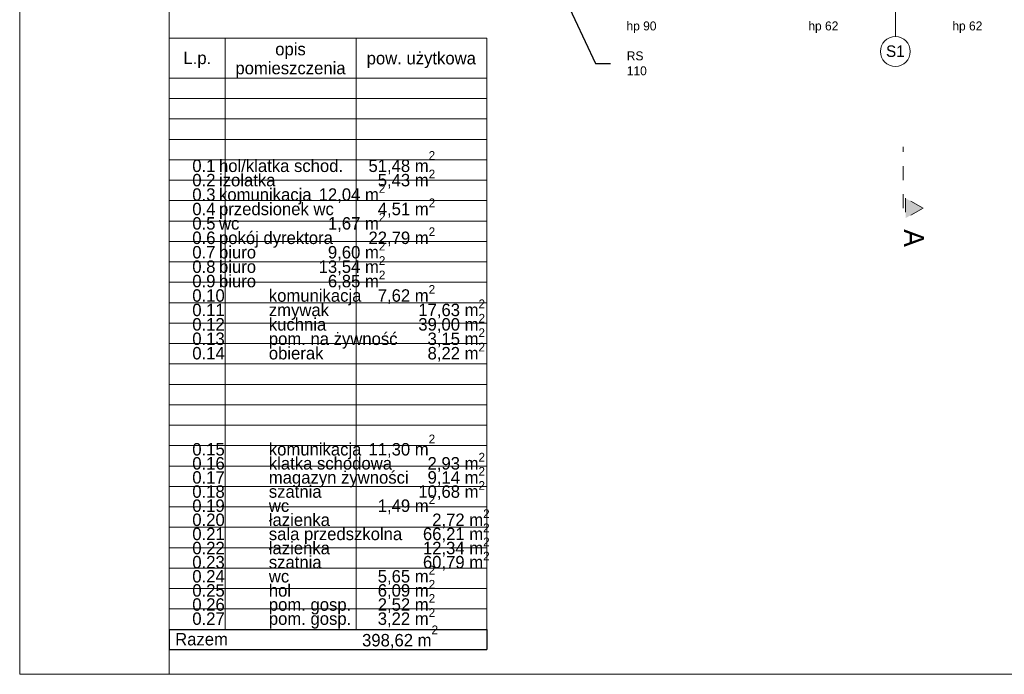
# Model space of a CAD drawing. Extents: x -21260 to 35740, y -2672 to 187028.
# Tile 37 of 120: x -21260 to -1499, y 37328 to 50476. Entities that reach past the tile are written whole.
import ezdxf

# ---------------------------------------------------------------- set-up
doc = ezdxf.new("R2010")
doc.units = 0
doc.header["$MEASUREMENT"] = 0
doc.linetypes.add('Dashed', pattern=[564.444447, 282.222223, -282.222223])
doc.layers.add('Arch opisy', color=7, linetype='Continuous')
for name, color, linetype, lineweight in [('Arch opisy_Nr_Pióra__1', 7, 'Continuous', 25), ('Arch opisy_Nr_Pióra__21', 7, 'Continuous', 13), ('arch przekroje_Nr_Pióra__21', 7, 'Continuous', 13), ('arch przekroje_Nr_Pióra__5', 7, 'Continuous', 13), ('ARCH TABELA_Nr_Pióra__21', 7, 'Continuous', 13), ('INWENT OPISY_Nr_Pióra__21', 7, 'Continuous', 13)]:
    doc.layers.add(name, color=color, linetype=linetype, lineweight=lineweight)
doc.styles.add('GENERATED_STYLE_4', font='txt')
doc.styles.add('GENERATED_STYLE_5', font='txt')
doc.styles.add('GENERATED_STYLE_6', font='txt')
doc.styles.add('GENERATED_STYLE_7', font='txt')
doc.dimstyles.new('GENERATED_STYLE__6', dxfattribs={"dimtxt": 0.18, "dimasz": 109.44, "dimexe": 0.18, "dimexo": 0.0625, "dimgap": 0.09, "dimtad": 0, "dimtih": 1, "dimtoh": 1, "dimdec": 4, "dimzin": 0, "dimdsep": 46, "dimcen": 0.09, "dimadec": 0, "dimazin": 0, "dimtfac": 1, "dimtdec": 4, "dimtmove": 0, "dimatfit": 3, "dimldrblk": 'ARROWHEAD_11', "dimfxl": 0, "dimtolj": 1, "dimtzin": 0, "dimarcsym": 0})

# ---------------------------------------------------------------- blocks, each defined once
blk = doc.blocks.new('Linia_5', base_point=(-3686, 51316))
at = {"layer": 'Arch opisy_Nr_Pióra__21', "linetype": 'Continuous'}
blk.add_line((-3686, 51316), (-3686, 50137), dxfattribs=at)
blk.add_circle((-3686, 49837), 300, dxfattribs=at)
blk = doc.blocks.new('ARROWHEAD_11')
at = {"color": 0, "linetype": 'Continuous', "lineweight": 0}
blk.add_line((0, 0), (-1, 0), dxfattribs=at)
at = {"color": 0, "linetype": 'Continuous', "lineweight": 0, "const_width": 0.25, "flags": 128}
blk.add_lwpolyline([(-0.125, 0, 1), (0.125, 0, 1)], format="xyb", close=True, dxfattribs=at)

msp = doc.modelspace()

# ---------------------------------------------------------------- hatches: boundary and pattern name
at = {"layer": 'arch przekroje_Nr_Pióra__5', "linetype": 'Continuous'}
msp.add_hatch(color=256, dxfattribs=at).paths.add_polyline_path([(-3480.9, 46489.6), (-3480.9, 46889.6), (-3130.9, 46689.6)], flags=0)

# ---------------------------------------------------------------- linework, layer by layer
at = {"layer": 'Arch opisy_Nr_Pióra__1', "linetype": 'Continuous'}
for p, q in [((-18259.9, 38229.9), (-18259.9, 37828.4)), ((-18259.9, 38229.9), (-11884.9, 38229.9)), ((-11884.9, 38229.9), (-11884.9, 37828.4)), ((-18259.9, 37828.4), (-11884.9, 37828.4))]:
    msp.add_line(p, q, dxfattribs=at)
at = {"layer": 'Arch opisy_Nr_Pióra__21', "linetype": 'Continuous'}
for p, q in [((-18259.9, 38238.4), (-18259.9, 50104.7)), ((-18259.9, 50104.7), (-11884.9, 50104.7)), ((-17134.9, 38229.9), (-17134.9, 50104.7)), ((-14509.9, 38229.9), (-14509.9, 50104.7)), ((-11884.9, 38229.9), (-11884.9, 50104.7)), ((-18259.9, 49301.7), (-11884.9, 49301.7)), ((-18259.9, 48891.7), (-11884.9, 48891.7)), ((-18259.9, 48481.7), (-11884.9, 48481.7)), ((-18259.9, 48071.7), (-11884.9, 48071.7)), ((-18259.9, 47661.7), (-11884.9, 47661.7)), ((-18259.9, 47251.7), (-11884.9, 47251.7)), ((-18259.9, 46841.7), (-11884.9, 46841.7)), ((-18259.9, 46431.7), (-11884.9, 46431.7)), ((-18259.9, 46021.7), (-11884.9, 46021.7)), ((-18259.9, 45611.7), (-11884.9, 45611.7)), ((-18259.9, 45201.7), (-11884.9, 45201.7)), ((-18259.9, 44791.7), (-11884.9, 44791.7)), ((-18259.9, 44381.7), (-11884.9, 44381.7)), ((-18259.9, 43971.7), (-11884.9, 43971.7)), ((-18259.9, 43561.7), (-11884.9, 43561.7)), ((-18259.9, 43151.7), (-11884.9, 43151.7)), ((-18259.9, 42741.7), (-11884.9, 42741.7)), ((-18259.9, 42331.7), (-11884.9, 42331.7)), ((-18259.9, 41921.7), (-11884.9, 41921.7)), ((-18259.9, 41511.7), (-11884.9, 41511.7)), ((-18259.9, 41101.7), (-11884.9, 41101.7)), ((-18259.9, 40691.7), (-11884.9, 40691.7)), ((-18259.9, 40281.7), (-11884.9, 40281.7)), ((-18259.9, 39871.7), (-11884.9, 39871.7)), ((-18259.9, 39461.7), (-11884.9, 39461.7)), ((-18259.9, 39051.7), (-11884.9, 39051.7)), ((-18259.9, 38641.7), (-11884.9, 38641.7)), ((-18259.9, 38229.9), (-11884.9, 38229.9))]:
    msp.add_line(p, q, dxfattribs=at)
at = {"layer": 'arch przekroje_Nr_Pióra__5', "linetype": 'Dashed'}
for p, q in [((-3530.9, 46689.6), (-3530.9, 47925.2)), ((-3480.9, 46889.6), (-3480.9, 46489.6)), ((-3130.9, 46689.6), (-3480.9, 46889.6)), ((-3130.9, 46689.6), (-3480.9, 46489.6))]:
    msp.add_line(p, q, dxfattribs=at)
at = {"layer": 'ARCH TABELA_Nr_Pióra__21', "linetype": 'Continuous'}
for p, q in [((-21259.9, 37328.4), (-21259.9, 67028.4)), ((-18259.9, 67028.4), (-18259.9, 37328.4)), ((-18259.9, 37328.4), (-18259.9, 37828.4)), ((-18259.9, 37328.4), (-18259.9, 37828.4)), ((35740.1, 37328.4), (-21259.9, 37328.4))]:
    msp.add_line(p, q, dxfattribs=at)

# ---------------------------------------------------------------- block references
at = {"layer": 'Arch opisy', "linetype": 'Continuous'}
msp.add_blockref('Linia_5', (-3685.9, 51315.9), dxfattribs=at)

# ---------------------------------------------------------------- texts
at = {"layer": 'Arch opisy_Nr_Pióra__1', "linetype": 'Continuous', "char_height": 250.009}
for s, insert, width, attachment_point, line_spacing_factor, style in [('{opis\\Ppomieszczenia}', (-15824.9, 49304.1), 2402.028, 8, 0.912199, 'GENERATED_STYLE_4'), ('{     0.1^Ihol/klatka schod.^I51,48 m\\A1{\\H0.7x;\\S2^  ;}^I\\P     0.2^Iizolatka^I^I  5,43 m\\A1{\\H0.7x;\\S2^  ;}^I\\P     0.3^Ikomunikacja^I12,04 m\\A1{\\H0.7x;\\S2^  ;}^I\\P     0.4^Iprzedsionek wc^I  4,51 m\\A1{\\H0.7x;\\S2^  ;}^I\\P     0.5^Iwc^I^I  1,67 m\\A1{\\H0.7x;\\S2^  ;}^I\\P     0.6^Ipokój dyrektora^I22,79 m\\A1{\\H0.7x;\\S2^  ;}^I\\P     0.7^Ibiuro^I^I  9,60 m\\A1{\\H0.7x;\\S2^  ;}^I\\P     0.8^Ibiuro^I^I13,54 m\\A1{\\H0.7x;\\S2^  ;}^I\\P     0.9^Ibiuro^I^I  6,85 m\\A1{\\H0.7x;\\S2^  ;}^I\\P     0.10^Ikomunikacja^I  7,62 m\\A1{\\H0.7x;\\S2^  ;}^I\\P     0.11^Izmywak^I^I17,63 m\\A1{\\H0.7x;\\S2^  ;}^I\\P     0.12^Ikuchnia^I^I39,00 m\\A1{\\H0.7x;\\S2^  ;}^I\\P     0.13^Ipom. na żywność^I  3,15 m\\A1{\\H0.7x;\\S2^  ;}^I\\P     0.14^Iobierak^I^I  8,22 m\\A1{\\H0.7x;\\S2^  ;}^I^I}', (-18259.9, 43567.7), 6402.5, 7, 0.487041, 'GENERATED_STYLE_5'), ('{     0.15^Ikomunikacja^I11,30 m\\A1{\\H0.7x;\\S2^  ;}^I\\P     0.16^Iklatka schodowa^I  2,93 m\\A1{\\H0.7x;\\S2^  ;}^I\\P     0.17^Imagazyn żywności^I  9,14 m\\A1{\\H0.7x;\\S2^  ;}^I\\P     0.18^Iszatnia^I^I10,68 m\\A1{\\H0.7x;\\S2^  ;}^I\\P     0.19^Iwc^I^I  1,49 m\\A1{\\H0.7x;\\S2^  ;}^I\\P     0.20^Iłazienka^I^I   2,72 m\\A1{\\H0.7x;\\S2^  ;}^I\\P     0.21^Isala przedszkolna^I 66,21 m\\A1{\\H0.7x;\\S2^  ;}^I\\P     0.22^Iłazienka^I^I 12,34 m\\A1{\\H0.7x;\\S2^  ;}^I\\P     0.23^Iszatnia^I^I 60,79 m\\A1{\\H0.7x;\\S2^  ;}^I\\P     0.24^Iwc^I^I  5,65 m\\A1{\\H0.7x;\\S2^  ;}^I\\P     0.25^Ihol^I^I  6,09 m\\A1{\\H0.7x;\\S2^  ;}^I\\P     0.26^Ipom. gosp.^I  2,52 m\\A1{\\H0.7x;\\S2^  ;}^I\\P     0.27^Ipom. gosp.^I  3,22 m\\A1{\\H0.7x;\\S2^  ;}^I^I}', (-18259.9, 38236.7), 6402.5, 7, 0.472486, 'GENERATED_STYLE_5')]:
    msp.add_mtext(s, dxfattribs=dict(at, insert=insert, width=width, attachment_point=attachment_point, line_spacing_factor=line_spacing_factor, style=style))
at = {"layer": 'Arch opisy_Nr_Pióra__1', "linetype": 'Continuous', "style": 'GENERATED_STYLE_4'}
for s, insert, char_height, attachment_point in [('{L.p.}', (-17694.9, 49507), 250.01, 8), ('{pow. użytkowa}', (-13199.9, 49502.4), 250.009, 8), ('{S1}', (-3685.9, 49958.2), 230, 2), ('{Razem}', (-18139.9, 37905), 250.01, 7), ('{ 398,62 m\\A1{\\H0.7x;\\S2^  ;}}', (-14481.2, 37842.7), 250.009, 7)]:
    msp.add_mtext(s, dxfattribs=dict(at, insert=insert, char_height=char_height, attachment_point=attachment_point))
at = {"layer": 'arch przekroje_Nr_Pióra__21', "linetype": 'Continuous', "insert": (-3113.8, 46089.6), "char_height": 400, "attachment_point": 2, "rotation": 270, "style": 'GENERATED_STYLE_6'}
msp.add_mtext('{A}', dxfattribs=at)
at = {"layer": 'INWENT OPISY_Nr_Pióra__21', "linetype": 'Continuous', "char_height": 180, "attachment_point": 2, "style": 'GENERATED_STYLE_7'}
for s, insert in [('{hp 90}', (-8780.9, 50440.2)), ('{hp 62}', (-5130.9, 50440.2)), ('{hp 62}', (-2240.9, 50440.2))]:
    msp.add_mtext(s, dxfattribs=dict(at, insert=insert))
at = {"layer": 'INWENT OPISY_Nr_Pióra__21', "linetype": 'Continuous', "insert": (-9075.8, 49597.9), "char_height": 180, "width": 692.895, "attachment_point": 4, "style": 'GENERATED_STYLE_4'}
msp.add_mtext('{RS 110}', dxfattribs=at)

# ---------------------------------------------------------------- leaders
at = {"layer": 'INWENT OPISY_Nr_Pióra__21', "linetype": 'Continuous', "annotation_type": 0, "has_hookline": 1, "hookline_direction": 1, "text_width": 437.1}
msp.add_leader([(-10520.9, 51340.9), (-9706.6, 49597), (-9403.5, 49597)], dimstyle='GENERATED_STYLE__6', dxfattribs=at)

doc.saveas('drawing.dxf')
